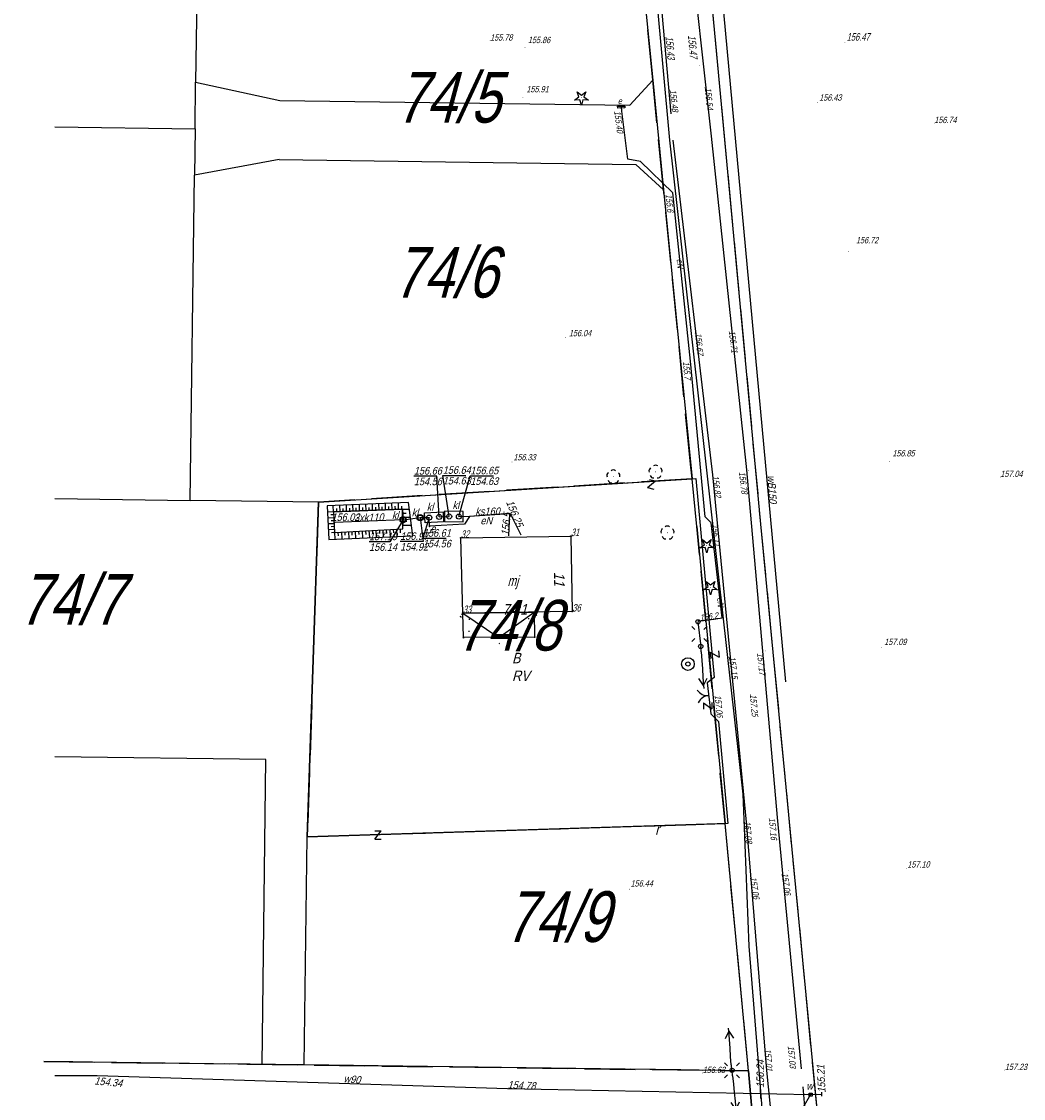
# Model space of a CAD drawing. Header units: metres. Extents: x 6582395 to 6583921, y 5752654 to 5753685.
# Tile 13 of 42: x 6582997 to 6583116, y 5753026 to 5753154. Entities that reach past the tile are written whole.
import ezdxf
from ezdxf.enums import TextEntityAlignment as Align

# ---------------------------------------------------------------- set-up
doc = ezdxf.new("R2010")
doc.units = ezdxf.units.M
doc.header["$LTSCALE"] = 2
for name, pattern in [('1.0_0.5', [38.1, 25.4, -12.7]), ('823-500', [44.45, 31.75, -12.7]), ('egbw09_500', [12.7, 0, -12.7]), ('GESTRICHELT', [4, 3, -1]), ('sm05_500', [25.4, 12.7, -12.7])]:
    doc.linetypes.add(name, pattern=pattern)
for name, color, linetype in [('209-Opis konturu klasyfikacyjnego', 7, 'Continuous'), ('210-Oznaczenie użytku', 7, 'Continuous'), ('211-Nr działki', 7, 'Continuous'), ('217-Granica konturu klasyfikcyjnego', 7, 'Continuous'), ('218-Granica użytku', 7, 'Continuous'), ('219-Linia granicy', 7, 'Continuous'), ('238-Punkt adresowy', 7, 'Continuous'), ('312-Budynek (powierzchnia)', 7, 'Continuous'), ('312-Numer ewidencyjny budynku', 7, 'Continuous'), ('312-Numer ewidencyjny budynku-Atr124', 7, 'Continuous'), ('368-Ruina etykieta', 7, 'Continuous'), ('403-Punkt określonej wysokości', 7, 'Continuous'), ('403-Punkt określonej wysokości-Atr2', 7, 'Continuous'), ('420-Krawędź jezdni', 7, 'Continuous'), ('506-Właz okrągły-SK', 7, 'Continuous'), ('507-Zasuwa liniowa-SW', 7, 'Continuous'), ('581-Atrybuty opisowe-SWPOD', 7, 'Continuous'), ('581-Oś przewodu-SWPOD', 7, 'Continuous'), ('582-Atrybuty opisowe-SKPOD', 7, 'Continuous'), ('582-Oś przewodu-SKPOD', 7, 'Continuous'), ('585-Atrybuty opisowe-SEPOD', 7, 'Continuous'), ('585-Oś przewodu-SEPOD', 7, 'Continuous'), ('586-Oś przewodu-STPOD', 7, 'Continuous'), ('602-Komora podziemna-SKPOD', 7, 'Continuous'), ('701-Punkt zmiany cechy-SW', 7, 'Continuous'), ('722-Komora podziemna symb.-SKPOD', 7, 'Continuous'), ('820-Skarpa nieumocniona', 7, 'Continuous'), ('823-Szczyt skarpy nieumocninej', 7, 'Continuous'), ('902-Ogrodzenie trwałe symb.', 7, 'Continuous'), ('905-Brama w ogrodzeniu', 7, 'Continuous'), ('991-Przehaczenie', 7, 'Continuous'), ('Armatura niezidentyfikowana-SE', 7, 'Continuous'), ('Armatura niezidentyfikowana-SK', 7, 'Continuous'), ('drzewo iglaste (punkt)', 7, 'Continuous'), ('drzewo liściaste (punkt)', 7, 'Continuous'), ('latarnia (punkt)', 7, 'Continuous'), ('latarnia na słupie lub maszcie (punkt)', 7, 'Continuous'), ('Opis i rzędna armatury niezident.-SE', 7, 'Continuous'), ('Opis i rzędna armatury niezident.-SK', 7, 'Continuous'), ('Opis i rzędna armatury niezident.-ST', 7, 'Continuous'), ('Opis i rzędna armatury niezident.-SW', 7, 'Continuous'), ('przewód elektroenergetyczny (linia)', 7, 'Continuous'), ('przewód elektroenergetyczny (linia)-Atr1', 7, 'Continuous'), ('przewód elektroenergetyczny niskiego napięcia (linia) - symbol', 7, 'Continuous'), ('przewód telekomunikacyjny (linia)', 7, 'Continuous'), ('Punkt budynku', 7, 'Continuous'), ('Punkt budynku-Atr103', 7, 'Continuous'), ('punkt o określonej wysokości (sieć elektroenergetyczna)', 7, 'Continuous'), ('punkt o określonej wysokości (sieć elektroenergetyczna)-Atr3', 7, 'Continuous'), ('punkt wysokościowy sztuczny', 7, 'Continuous'), ('punkt wysokościowy sztuczny-Atr2', 7, 'Continuous'), ('studnia (punkt)', 7, 'Continuous'), ('szafa elektroenergetyczna (powierzchnia)', 7, 'Continuous'), ('szafa elektroenergetyczna (powierzchnia)-Atr17', 7, 'Continuous'), ('słup łączony (linia)', 7, 'Continuous'), ('słup łączony (linia) - symbol', 7, 'Continuous'), ('wiatrołap (powierzchnia)', 7, 'Continuous')]:
    doc.layers.add(name, color=color, linetype=linetype)
doc.styles.add('STIL4', font='txt')
doc.linetypes.add('902-500', pattern='A,95.25,0,[2,014 Plan fotowoltaika Florentynow Mariampol zal 1.shx,S=0.058796,R=0,X=0,Y=0],95.25', length=190.5)

# ---------------------------------------------------------------- blocks, each defined once
blk = doc.blocks.new('PUNKTBUD')
blk.add_circle((0, 0), 0.045)
blk = doc.blocks.new('*U2', base_point=(6583049.26, 5753080.68))
at = {"layer": 'wiatrołap (powierzchnia)'}
for p, q in [((6583049.26, 5753083.58), (6583057.71, 5753083.7)), ((6583049.32, 5753080.68), (6583049.26, 5753083.58)), ((6583057.71, 5753083.7), (6583057.75, 5753080.74)), ((6583057.75, 5753080.74), (6583049.32, 5753080.68))]:
    blk.add_line(p, q, dxfattribs=at)
at = {"layer": 'wiatrołap (powierzchnia)', "linetype": 'egbw09_500'}
for p, q in [((6583049.983889, 5753082.880926), (6583057.012898, 5753082.983102)), ((6583050.007258, 5753081.386914), (6583049.983889, 5753082.880926)), ((6583057.012898, 5753082.983102), (6583057.031074, 5753081.444037)), ((6583057.031074, 5753081.444037), (6583050.007258, 5753081.386914))]:
    blk.add_line(p, q, dxfattribs=at)
blk = doc.blocks.new('*U3', base_point=(6583048.9815, 5753079.970064))
at = {"layer": 'wiatrołap (powierzchnia)', "linetype": 'egbw09_500'}
for p, q in [((6583048.9815, 5753083.1645), (6583049.12075, 5753083.37225)), ((6583053.551552, 5753079.970064), (6583058.0015, 5753083.2935)), ((6583058.0015, 5753083.2935), (6583057.85575, 5753083.49675)), ((6583048.9815, 5753083.1645), (6583053.551552, 5753079.970064))]:
    blk.add_line(p, q, dxfattribs=at)
at = {"layer": 'wiatrołap (powierzchnia)'}
for p, q in [((6583049.26, 5753083.58), (6583049.12075, 5753083.37225)), ((6583049.26, 5753083.58), (6583053.54, 5753080.71)), ((6583053.54, 5753080.71), (6583057.71, 5753083.7)), ((6583057.71, 5753083.7), (6583057.85575, 5753083.49675))]:
    blk.add_line(p, q, dxfattribs=at)
blk = doc.blocks.new('501')
at = {"linetype": 'Continuous'}
blk.add_hatch(color=7, dxfattribs=at).paths.add_polyline_path([(0.12, 0, -1), (-0.12, 0, -1)], flags=16)
blk = doc.blocks.new('991')
at = {"color": 7, "linetype": 'Continuous'}
for p, q in [((-0.375, 0.5), (0.375, 0.5)), ((-0.375, -0.5), (0.375, 0.5)), ((-0.375, -0.5), (0.375, -0.5))]:
    blk.add_line(p, q, dxfattribs=at)
blk = doc.blocks.new('721')
at = {"color": 7, "linetype": 'Continuous'}
blk.add_circle((0, 0), 0.375, dxfattribs=at)
blk = doc.blocks.new('506')
at = {"color": 7, "linetype": 'Continuous'}
blk.add_circle((0, 0), 0.3, dxfattribs=at)
blk = doc.blocks.new('PW02')
at = {"linetype": 'Continuous'}
blk.add_hatch(color=256, dxfattribs=at).paths.add_polyline_path([(0.045, 0, -1), (-0.045, 0, -1)], flags=16)
blk = doc.blocks.new('OP011')
at = {"linetype": 'Continuous'}
blk.add_hatch(color=256, dxfattribs=at).paths.add_polyline_path([(0.05, 0, -1), (-0.05, 0, -1)], flags=16)
for p, q in [((-0.828, -0.268), (-0.283, 0.093)), ((-0.283, 0.093), (-0.512, 0.706)), ((-0.512, 0.706), (0, 0.299)), ((0, 0.299), (0.512, 0.706)), ((0.512, 0.706), (0.283, 0.093)), ((0.283, 0.093), (0.828, -0.268)), ((-0.175, -0.24), (-0.828, -0.268)), ((0, -0.87), (-0.175, -0.24)), ((0.175, -0.24), (0, -0.87)), ((0.828, -0.268), (0.175, -0.24))]:
    blk.add_line(p, q, dxfattribs=at)
blk = doc.blocks.new('OP021')
at = {"linetype": 'Continuous'}
blk.add_hatch(color=256, dxfattribs=at).paths.add_polyline_path([(0.05, 0, -1), (-0.05, 0, -1)], flags=16)
for centre, start, end in [((-0.38, 0.124), 121.308, 202.548), ((0, 0.4), 49.272, 130.728), ((0.38, 0.124), 337.452, 58.692), ((-0.235, -0.324), 193.221, 274.871), ((0.235, -0.324), 265.129, 346.779)]:
    blk.add_arc(centre, 0.4, start, end, dxfattribs=at)
blk = doc.blocks.new('PW01')
at = {"linetype": 'Continuous'}
blk.add_hatch(color=256, dxfattribs=at).paths.add_polyline_path([(0.045, 0, -1), (-0.045, 0, -1)], flags=16)
blk = doc.blocks.new('801')
at = {"linetype": 'Continuous'}
blk.add_hatch(color=7, dxfattribs=at).paths.add_polyline_path([(0.045, 0, -1), (-0.045, 0, -1)], flags=16)
blk = doc.blocks.new('US13')
at = {"linetype": 'Continuous'}
for radius in [0.75, 0.25]:
    blk.add_circle((0, 0), radius, dxfattribs=at)
blk = doc.blocks.new('SM011')
at = {"linetype": 'Continuous'}
for p, q in [((-0.53, 0.531), (-0.883, 0.884)), ((0.531, 0.531), (0.884, 0.884)), ((-0.53, -0.53), (-0.883, -0.883)), ((0.531, -0.53), (0.884, -0.883))]:
    blk.add_line(p, q, dxfattribs=at)
blk = doc.blocks.new('905')
at = {"color": 7, "linetype": 'Continuous'}
for centre, start, end in [((-1.5, 0), 0, 60), ((1.5, 0), 120, 180)]:
    blk.add_arc(centre, 1.5, start, end, dxfattribs=at)
blk = doc.blocks.new('SM01')
at = {"linetype": 'Continuous'}
for p, q in [((-0.53, 0.531), (-0.883, 0.884)), ((0.531, 0.531), (0.884, 0.884)), ((-0.53, -0.53), (-0.883, -0.883)), ((0.531, -0.53), (0.884, -0.883))]:
    blk.add_line(p, q, dxfattribs=at)
blk.add_circle((0, 0), 0.25, dxfattribs=at)
blk = doc.blocks.new('507')
at = {"color": 7, "linetype": 'Continuous'}
blk.add_lwpolyline([(-0.175, 0.175), (0.175, 0.175), (0.175, -0.175), (-0.175, -0.175)], close=True, dxfattribs=at)
blk = doc.blocks.new('701')
at = {"linetype": 'Continuous'}
blk.add_line((0, -0.25), (0, 0.25), dxfattribs=at)
blk = doc.blocks.new('SM05')
at = {"linetype": 'Continuous'}
blk.add_circle((0, 0), 0.25, dxfattribs=at)
blk = doc.blocks.new('PE04')
at = {"linetype": 'Continuous'}
for p, q in [((0.65, 0), (0, 0)), ((0.65, 0), (1.65, 0)), ((1.65, 0), (2.65, 0)), ((2.65, 0), (3.65, 0)), ((3.65, 0), (4.65, 0)), ((4.65, 0), (3.784, 0.5)), ((4.65, 0), (3.784, -0.5)), ((4.65, 0), (5, 0))]:
    blk.add_line(p, q, dxfattribs=at)

msp = doc.modelspace()

# ---------------------------------------------------------------- linework, layer by layer
at = {"layer": '217-Granica konturu klasyfikcyjnego', "color": 3, "linetype": 'GESTRICHELT'}
for p, q in [((6583071.75, 5753146.68), (6583068.13, 5753183.24)), ((6583076.15, 5753183.34), (6583084.5, 5753094.1)), ((6583073.02, 5753133.69), (6583071.75, 5753146.68)), ((6583076.22, 5753101.22), (6583073.02, 5753133.69)), ((6583076.39, 5753099.5), (6583076.22, 5753101.22)), ((6583076.39, 5753099.5), (6583032.17, 5753096.74)), ((6583076.95, 5753093.86), (6583076.39, 5753099.5)), ((6583032.17, 5753096.74), (6583030.85, 5753057.1)), ((6583080.3, 5753058.68), (6583076.95, 5753093.86)), ((6583084.5, 5753094.1), (6583093.53, 5753000.12)), ((6583030.85, 5753057.1), (6583080.3, 5753058.68)), ((6583080.86, 5753052.75), (6583080.3, 5753058.68)), ((6583083.08, 5753029.38), (6583080.86, 5753052.75)), ((6582999.68, 5753030.49), (6583083.08, 5753029.38))]:
    msp.add_line(p, q, dxfattribs=at)
at = {"layer": '218-Granica użytku', "color": 3, "linetype": 'GESTRICHELT'}
for p, q in [((6583071.75, 5753146.68), (6583068.13, 5753183.24)), ((6583076.15, 5753183.34), (6583084.5, 5753094.1)), ((6583073.02, 5753133.69), (6583071.75, 5753146.68)), ((6583076.22, 5753101.22), (6583073.02, 5753133.69)), ((6583076.39, 5753099.5), (6583076.22, 5753101.22)), ((6583076.39, 5753099.5), (6583032.17, 5753096.74)), ((6583076.95, 5753093.86), (6583076.39, 5753099.5)), ((6583032.17, 5753096.74), (6583030.85, 5753057.1)), ((6583080.3, 5753058.68), (6583076.95, 5753093.86)), ((6583084.5, 5753094.1), (6583093.53, 5753000.12)), ((6583030.85, 5753057.1), (6583080.3, 5753058.68)), ((6583080.86, 5753052.75), (6583080.3, 5753058.68)), ((6583083.08, 5753029.38), (6583080.86, 5753052.75)), ((6583083.08, 5753029.38), (6582999.68, 5753030.49)), ((6583083.49, 5753024.4), (6583083.08, 5753029.38))]:
    msp.add_line(p, q, dxfattribs=at)
at = {"layer": '219-Linia granicy', "color": 7, "linetype": 'Continuous'}
for p, q in [((6583018.13, 5753183.9), (6583017.63, 5753146.44)), ((6583068.13, 5753183.24), (6583071.75, 5753146.68)), ((6583076.15, 5753183.34), (6583084.5, 5753094.1)), ((6583017.56, 5753140.94), (6583017.63, 5753146.44)), ((6583017.63, 5753146.44), (6583027.61, 5753144.3)), ((6583071.75, 5753146.68), (6583069.04, 5753143.72)), ((6583071.75, 5753146.68), (6583073.02, 5753133.69)), ((6583027.61, 5753144.3), (6583069.04, 5753143.72)), ((6583000.95, 5753141.16), (6583017.56, 5753140.94)), ((6583017.56, 5753140.94), (6583017.48, 5753135.43)), ((6583027.51, 5753137.3), (6583017.48, 5753135.43)), ((6583027.51, 5753137.3), (6583069.73, 5753136.72)), ((6583073.02, 5753133.69), (6583069.73, 5753136.72)), ((6583016.97, 5753096.94), (6583017.48, 5753135.43)), ((6583073.02, 5753133.69), (6583076.39, 5753099.5)), ((6583032.17, 5753096.74), (6583076.39, 5753099.5)), ((6583076.95, 5753093.86), (6583076.39, 5753099.5)), ((6583000.95, 5753097.16), (6583016.97, 5753096.94)), ((6583032.17, 5753096.74), (6583016.97, 5753096.94)), ((6583032.17, 5753096.74), (6583030.85, 5753057.1)), ((6583076.95, 5753093.86), (6583080.3, 5753058.68)), ((6583084.5, 5753094.1), (6583093.53, 5753000.12)), ((6583025.96, 5753066.24), (6583000.95, 5753066.57)), ((6583025.49, 5753030.15), (6583025.96, 5753066.24)), ((6583030.85, 5753057.1), (6583080.3, 5753058.68)), ((6583083.08, 5753029.38), (6583080.3, 5753058.68)), ((6583030.49, 5753030.08), (6583030.85, 5753057.1)), ((6583025.49, 5753030.15), (6582999.68, 5753030.49)), ((6583030.49, 5753030.08), (6583025.49, 5753030.15)), ((6583083.08, 5753029.38), (6583030.49, 5753030.08)), ((6583083.08, 5753029.38), (6583083.49, 5753024.4))]:
    msp.add_line(p, q, dxfattribs=at)
at = {"layer": '312-Budynek (powierzchnia)', "color": 7, "linetype": 'Continuous'}
for p, q in [((6583049.02, 5753092.49), (6583062.04, 5753092.7)), ((6583049.26, 5753083.58), (6583049.02, 5753092.49)), ((6583062.04, 5753092.7), (6583062.21, 5753083.77)), ((6583062.21, 5753083.77), (6583049.26, 5753083.58))]:
    msp.add_line(p, q, dxfattribs=at)
at = {"layer": '420-Krawędź jezdni', "color": 7, "linetype": '1.0_0.5'}
for points in [[(6583052.61, 5753376.41), (6583054.95, 5753355.49), (6583058.32, 5753321.15), (6583060.99, 5753286.92), (6583063.36, 5753259.97), (6583065.36, 5753237.55), (6583067.36, 5753216.12), (6583069.46, 5753193.3), (6583074.13, 5753139.59), (6583078.81, 5753099.98), (6583082.8, 5753058.82), (6583085.22, 5753029.41), (6583090.51, 5752976.47), (6583094.43, 5752924.48), (6583102.94, 5752827.03), (6583103.6, 5752824.18), (6583106.56, 5752807.32), (6583108.67, 5752790.61)], [(6583110.31, 5752807.5), (6583107.43, 5752825.1), (6583107.28, 5752826.98), (6583098.24, 5752924.9), (6583094, 5752976.88), (6583089.34, 5753029.63), (6583086.49, 5753059.37), (6583082.86, 5753100.57), (6583078.69, 5753140.08), (6583075.2, 5753171.76)]]:
    msp.add_lwpolyline(points, dxfattribs=at)
at = {"layer": '581-Oś przewodu-SWPOD', "color": 5, "linetype": 'Continuous'}
for p, q in [((6583000.95, 5753028.85), (6583005.97, 5753028.82)), ((6583005.97, 5753028.82), (6583054.54, 5753027.3)), ((6583054.54, 5753027.3), (6583090.42, 5753026.58)), ((6583090.42, 5753026.58), (6583091.75, 5753026.63))]:
    msp.add_line(p, q, dxfattribs=at)
msp.add_lwpolyline([(6583087.51, 5753075.46), (6583079.57, 5753161.18), (6583066.67, 5753317.25)], dxfattribs=at)
at = {"layer": '582-Oś przewodu-SKPOD', "color": 32, "linetype": 'Continuous'}
for p, q in [((6583033.97, 5753095.57), (6583042.13, 5753095.88)), ((6583042.13, 5753095.88), (6583042.18, 5753094.65)), ((6583042.18, 5753094.65), (6583044.21, 5753094.89)), ((6583044.21, 5753094.89), (6583045.28, 5753094.9)), ((6583046.46, 5753094.97), (6583047.64, 5753095.03)), ((6583048.79, 5753095.02), (6583050.03, 5753095.07)), ((6583050.03, 5753095.07), (6583054.86, 5753095.39)), ((6583054.86, 5753095.39), (6583056.13, 5753092.85)), ((6583042.18, 5753094.65), (6583034.05, 5753094.31)), ((6583034.07, 5753093.12), (6583042.15, 5753093.57)), ((6583042.15, 5753093.57), (6583042.18, 5753094.65))]:
    msp.add_line(p, q, dxfattribs=at)
at = {"layer": '585-Oś przewodu-SEPOD', "color": 1, "linetype": 'Continuous'}
for p, q in [((6583045.28, 5753094.88), (6583044.21, 5753094.86)), ((6583045.32, 5753093.87), (6583045.28, 5753094.88)), ((6583050.04, 5753095.04), (6583049.44, 5753094.13)), ((6583054.84, 5753095.37), (6583050.04, 5753095.04)), ((6583054.69, 5753092.72), (6583054.84, 5753095.37)), ((6583049.44, 5753094.13), (6583045.32, 5753093.87))]:
    msp.add_line(p, q, dxfattribs=at)
at = {"layer": '586-Oś przewodu-STPOD', "color": 30, "linetype": 'Continuous'}
msp.add_line((6583084.47, 5753027.46), (6583084.49, 5753026.13), dxfattribs=at)
at = {"layer": '602-Komora podziemna-SKPOD', "color": 32, "linetype": '1.0_0.5'}
for p, q in [((6583044.73, 5753095.47), (6583046.92, 5753095.59)), ((6583044.8, 5753094.27), (6583044.73, 5753095.47)), ((6583046.92, 5753095.59), (6583046.99, 5753094.4)), ((6583047.1, 5753095.64), (6583047.08, 5753094.44)), ((6583049.3, 5753095.61), (6583047.1, 5753095.64)), ((6583049.28, 5753094.41), (6583049.3, 5753095.61)), ((6583046.99, 5753094.4), (6583044.8, 5753094.27)), ((6583047.08, 5753094.44), (6583049.28, 5753094.41))]:
    msp.add_line(p, q, dxfattribs=at)
at = {"layer": '820-Skarpa nieumocniona', "color": 7, "linetype": 'Continuous'}
for p, q in [((6583033.97, 5753095.57), (6583033.93, 5753096.31)), ((6583034.73, 5753095.61), (6583034.7, 5753096.34)), ((6583035.11, 5753095.61), (6583035.11, 5753095.99)), ((6583035.5, 5753095.63), (6583035.47, 5753096.38)), ((6583035.88, 5753095.64), (6583035.88, 5753096.02)), ((6583036.27, 5753095.66), (6583036.24, 5753096.42)), ((6583036.65, 5753095.68), (6583036.65, 5753096.06)), ((6583037.04, 5753095.68), (6583037.01, 5753096.45)), ((6583037.42, 5753095.7), (6583037.42, 5753096.09)), ((6583037.81, 5753095.71), (6583037.78, 5753096.48)), ((6583038.19, 5753095.73), (6583038.19, 5753096.11)), ((6583038.58, 5753095.75), (6583038.55, 5753096.52)), ((6583038.96, 5753095.76), (6583038.96, 5753096.14)), ((6583039.35, 5753095.77), (6583039.32, 5753096.55)), ((6583039.73, 5753095.79), (6583039.73, 5753096.18)), ((6583040.12, 5753095.8), (6583040.09, 5753096.58)), ((6583040.5, 5753095.82), (6583040.49, 5753096.21)), ((6583040.89, 5753095.83), (6583040.86, 5753096.62)), ((6583041.27, 5753095.84), (6583041.26, 5753096.24)), ((6583041.66, 5753095.86), (6583041.63, 5753096.66)), ((6583042.04, 5753095.87), (6583042.03, 5753096.27)), ((6583033.97, 5753095.57), (6583033.26, 5753095.54)), ((6583033.99, 5753094.87), (6583033.29, 5753094.84)), ((6583033.98, 5753095.22), (6583033.63, 5753095.21)), ((6583034.34, 5753095.59), (6583034.34, 5753095.96)), ((6583042.13, 5753095.88), (6583042.92, 5753095.88)), ((6583042.13, 5753095.42), (6583042.54, 5753095.41)), ((6583042.14, 5753094.95), (6583043.04, 5753094.95)), ((6583034.02, 5753094.17), (6583033.32, 5753094.15)), ((6583034.05, 5753093.48), (6583033.35, 5753093.45)), ((6583034.01, 5753094.52), (6583033.66, 5753094.51)), ((6583034.04, 5753093.83), (6583033.69, 5753093.81)), ((6583039.79, 5753093.44), (6583039.84, 5753092.6)), ((6583040.19, 5753093.45), (6583040.22, 5753093.03)), ((6583040.6, 5753093.48), (6583040.65, 5753092.63)), ((6583041.01, 5753093.5), (6583041.04, 5753093.08)), ((6583041.42, 5753093.52), (6583041.46, 5753092.68)), ((6583041.83, 5753093.55), (6583041.86, 5753093.11)), ((6583042.14, 5753094.49), (6583042.63, 5753094.49)), ((6583042.15, 5753094.02), (6583043.16, 5753094.02)), ((6583034.07, 5753093.13), (6583033.72, 5753093.11)), ((6583034.07, 5753093.12), (6583034.11, 5753092.35)), ((6583034.48, 5753093.14), (6583034.49, 5753092.75)), ((6583034.89, 5753093.16), (6583034.93, 5753092.38)), ((6583035.3, 5753093.19), (6583035.31, 5753092.8)), ((6583035.71, 5753093.2), (6583035.75, 5753092.42)), ((6583036.11, 5753093.23), (6583036.13, 5753092.83)), ((6583036.52, 5753093.25), (6583036.56, 5753092.46)), ((6583036.92, 5753093.28), (6583036.95, 5753092.88)), ((6583037.33, 5753093.29), (6583037.38, 5753092.49)), ((6583037.74, 5753093.32), (6583037.77, 5753092.91)), ((6583038.15, 5753093.35), (6583038.2, 5753092.53)), ((6583038.56, 5753093.36), (6583038.58, 5753092.96)), ((6583038.97, 5753093.39), (6583039.02, 5753092.56)), ((6583039.38, 5753093.41), (6583039.4, 5753093))]:
    msp.add_line(p, q, dxfattribs=at)
at = {"layer": '823-Szczyt skarpy nieumocninej', "color": 7, "linetype": '823-500'}
for p, q in [((6583042.81, 5753096.7), (6583033.22, 5753096.28)), ((6583033.22, 5753096.28), (6583033.41, 5753092.32)), ((6583043.33, 5753092.75), (6583042.81, 5753096.7)), ((6583042.13, 5753095.88), (6583033.97, 5753095.57)), ((6583033.97, 5753095.57), (6583034.07, 5753093.12)), ((6583042.15, 5753093.57), (6583042.13, 5753095.88)), ((6583034.07, 5753093.12), (6583042.15, 5753093.57)), ((6583033.41, 5753092.32), (6583043.33, 5753092.75))]:
    msp.add_line(p, q, dxfattribs=at)
at = {"layer": '902-Ogrodzenie trwałe symb.', "color": 7, "linetype": '902-500'}
for p, q in [((6583032.17, 5753096.74), (6583076.83, 5753099.53)), ((6583076.83, 5753099.53), (6583079.02, 5753075.95)), ((6583030.85, 5753057.1), (6583032.17, 5753096.74)), ((6583079.02, 5753075.95), (6583078.18, 5753075.34)), ((6583078.18, 5753075.34), (6583078.63, 5753071.67)), ((6583078.63, 5753071.67), (6583079.51, 5753070.75)), ((6583079.51, 5753070.75), (6583080.63, 5753058.68)), ((6583080.63, 5753058.68), (6583030.85, 5753057.1))]:
    msp.add_line(p, q, dxfattribs=at)
at = {"layer": 'Opis i rzędna armatury niezident.-SK', "linetype": 'Continuous'}
for points in [[(6583047.64, 5753095.03), (6583046.88, 5753099.9), (6583049.62, 5753099.9)], [(6583048.79, 5753095.02), (6583050.14, 5753099.84), (6583052.88, 5753099.84)], [(6583046.46, 5753094.97), (6583046.2, 5753099.81), (6583043.46, 5753099.81)], [(6583044.21, 5753094.89), (6583044.58, 5753092.07), (6583041.84, 5753092.07)], [(6583045.28, 5753094.9), (6583044.53, 5753092.45), (6583047.27, 5753092.45)], [(6583042.18, 5753094.65), (6583040.62, 5753092.04), (6583038.16, 5753092.04)]]:
    msp.add_lwpolyline(points, dxfattribs=at)
at = {"layer": 'Opis i rzędna armatury niezident.-SW', "linetype": 'Continuous'}
msp.add_lwpolyline([(6583090.42, 5753026.58), (6583089.5, 5753025.02), (6583087.01, 5753025.02)], dxfattribs=at)
at = {"layer": 'przewód elektroenergetyczny (linia)', "color": 1, "linetype": 'Continuous'}
msp.add_lwpolyline([(6583077.11, 5753082.63), (6583078.96, 5753082.87), (6583079.96, 5753083.02), (6583078.67, 5753094.27), (6583077.93, 5753095), (6583076.19, 5753113.42), (6583074.12, 5753133.35), (6583070.3, 5753137.07), (6583068.8, 5753137.36), (6583068.07, 5753143.04), (6583068.04, 5753143.53)], dxfattribs=at)
at = {"layer": 'przewód telekomunikacyjny (linia)', "color": 30, "linetype": 'Continuous'}
msp.add_lwpolyline([(6583085.54, 5753014.19), (6583083.15, 5753044.14), (6583082.44, 5753062.15), (6583073.77, 5753139.61), (6583069.85, 5753182.43), (6583062.16, 5753276.97), (6583059.57, 5753300.57), (6583056.64, 5753317.05), (6583051.57, 5753365), (6583048.1, 5753441.14), (6583045.26, 5753477.44), (6583043.09, 5753490.95), (6583038.47, 5753530.67), (6583034.68, 5753562.68), (6583032.56, 5753600.02), (6583027.78, 5753654.79), (6583026.99, 5753662.13)], dxfattribs=at)
at = {"layer": 'szafa elektroenergetyczna (powierzchnia)', "color": 7, "linetype": 'Continuous'}
msp.add_lwpolyline([(6583067.59, 5753143.38), (6583067.58, 5753143.61), (6583068.42, 5753143.63), (6583068.43, 5753143.4)], close=True, dxfattribs=at)
at = {"layer": 'słup łączony (linia)', "color": 7, "linetype": 'sm05_500'}
msp.add_line((6583077.09, 5753082.56), (6583077.42, 5753079.64), dxfattribs=at)

# ---------------------------------------------------------------- block references
at = {"layer": '403-Punkt określonej wysokości', "xscale": 0.9999999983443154, "yscale": 0.9999999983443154}
for p in [(6583094.48, 5753151.17), (6583077.24, 5753148.4), (6583073.46, 5753148.18)]:
    msp.add_blockref('801', p, dxfattribs=at)
at = {"layer": '506-Właz okrągły-SK', "xscale": 0.9999999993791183, "yscale": 0.9999999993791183}
for p in [(6583042.18, 5753094.65), (6583044.21, 5753094.89), (6583045.28, 5753094.9), (6583046.46, 5753094.97), (6583047.64, 5753095.03), (6583048.79, 5753095.02)]:
    msp.add_blockref('506', p, dxfattribs=at)
at = {"layer": '507-Zasuwa liniowa-SW', "xscale": 0.9999999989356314, "yscale": 0.9999999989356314}
msp.add_blockref('507', (6583090.42, 5753026.58), dxfattribs=at)
at = {"layer": '701-Punkt zmiany cechy-SW', "xscale": 1.00000000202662, "yscale": 0.9999999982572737, "rotation": 358.6109999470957}
msp.add_blockref('701', (6583091.75, 5753026.63), dxfattribs=at)
at = {"layer": '722-Komora podziemna symb.-SKPOD'}
for p in [(6583042.18, 5753094.65), (6583044.21, 5753094.89)]:
    msp.add_blockref('721', p, dxfattribs=at)
at = {"layer": '905-Brama w ogrodzeniu', "xscale": 1.000000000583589, "yscale": 1.000000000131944, "rotation": 94.49300003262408}
msp.add_blockref('905', (6583078.37, 5753073.82), dxfattribs=at)
at = {"layer": '991-Przehaczenie'}
for p, xscale, yscale, rotation in [((6583071.6, 5753098.85), 1.000000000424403, 1.000000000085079, 347.582000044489), ((6583079.07, 5753078.67), 0.9999999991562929, 1.000000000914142, 278.0170000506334), ((6583078.24, 5753072.6), 0.999999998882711, 0.9999999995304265, 271.2449999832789), ((6583039.21, 5753057.31), 1.00000000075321, 1.000000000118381, 1.302000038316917)]:
    msp.add_blockref('991', p, dxfattribs=dict(at, xscale=xscale, yscale=yscale, rotation=rotation))
at = {"layer": 'Armatura niezidentyfikowana-SE'}
msp.add_blockref('501', (6583045.32, 5753093.87), dxfattribs=at)
at = {"layer": 'Armatura niezidentyfikowana-SK'}
for p in [(6583033.97, 5753095.57), (6583034.05, 5753094.31), (6583034.07, 5753093.13)]:
    msp.add_blockref('501', p, dxfattribs=at)
at = {"layer": 'drzewo iglaste (punkt)', "xscale": 0.9999999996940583, "yscale": 1.000000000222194}
for p in [(6583063.29, 5753144.61), (6583078.13, 5753091.59), (6583078.59, 5753086.63)]:
    msp.add_blockref('OP011', p, dxfattribs=at)
at = {"layer": 'drzewo liściaste (punkt)', "xscale": 1.000000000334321, "yscale": 1.000000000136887}
for p in [(6583072.07, 5753100.31), (6583067.08, 5753099.74), (6583073.48, 5753093.1)]:
    msp.add_blockref('OP021', p, dxfattribs=at)
at = {"layer": 'latarnia (punkt)', "xscale": 0.9999999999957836, "yscale": 0.9999999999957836}
msp.add_blockref('SM01', (6583081.13, 5753029.44), dxfattribs=at)
at = {"layer": 'latarnia na słupie lub maszcie (punkt)', "xscale": 0.9999999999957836, "yscale": 0.9999999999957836}
msp.add_blockref('SM011', (6583077.26, 5753081.1), dxfattribs=at)
at = {"layer": 'przewód elektroenergetyczny niskiego napięcia (linia) - symbol'}
for p, xscale, yscale, rotation in [((6583077.42, 5753079.64), 1.000000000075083, 0.9999999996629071, 274.170000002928), ((6583081.08, 5753029.44), 1.000000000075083, 0.9999999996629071, 94.17000000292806), ((6583081.13, 5753029.44), 1.000000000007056, 0.9999999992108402, 275.6219999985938)]:
    msp.add_blockref('PE04', p, dxfattribs=dict(at, xscale=xscale, yscale=yscale, rotation=rotation))
at = {"layer": 'Punkt budynku', "xscale": 0.9999999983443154, "yscale": 0.9999999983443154}
for p in [(6583049.02, 5753092.49), (6583062.04, 5753092.7), (6583049.26, 5753083.58), (6583057.71, 5753083.7), (6583062.21, 5753083.77), (6583049.32, 5753080.68), (6583053.54, 5753080.71), (6583057.75, 5753080.74)]:
    msp.add_blockref('PUNKTBUD', p, dxfattribs=at)
at = {"layer": 'punkt o określonej wysokości (sieć elektroenergetyczna)', "xscale": 0.9999999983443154, "yscale": 0.9999999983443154}
for p in [(6583068.07, 5753143.04), (6583074.12, 5753133.35), (6583076.19, 5753113.42), (6583078.67, 5753094.27), (6583077.11, 5753082.63)]:
    msp.add_blockref('PW01', p, dxfattribs=at)
at = {"layer": 'punkt wysokościowy sztuczny', "xscale": 0.9999999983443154, "yscale": 0.9999999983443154}
for p in [(6583052.49, 5753151.38), (6583056.61, 5753150.55), (6583077.9, 5753145.79), (6583056.37, 5753144.68), (6583073.74, 5753145.55), (6583091.26, 5753144.07), (6583105.06, 5753141.61), (6583094.88, 5753126.44), (6583076.75, 5753116.74), (6583081.11, 5753117.36), (6583061.44, 5753116.24), (6583055.09, 5753101.48), (6583099.73, 5753101.51), (6583078.78, 5753099.85), (6583083.06, 5753100.5), (6583112.88, 5753099.71), (6583098.79, 5753079.52), (6583080.72, 5753078.37), (6583085.06, 5753079.12), (6583078.95, 5753073.55), (6583083.28, 5753073.92), (6583086.49, 5753059.37), (6583082.8, 5753058.82), (6583087.81, 5753053.09), (6583101.81, 5753053.33), (6583083.3, 5753052.47), (6583068.99, 5753050.9), (6583077.65, 5753029.12), (6583085.22, 5753029.41), (6583089.34, 5753029.63), (6583113.41, 5753029.48)]:
    msp.add_blockref('PW02', p, dxfattribs=at)
at = {"layer": 'studnia (punkt)'}
msp.add_blockref('US13', (6583075.9, 5753077.56), dxfattribs=at)
at = {"layer": 'słup łączony (linia) - symbol'}
for p in [(6583077.09, 5753082.56), (6583077.42, 5753079.64)]:
    msp.add_blockref('SM05', p, dxfattribs=at)
at = {"layer": 'wiatrołap (powierzchnia)'}
for name, p in [('*U3', (6583048.98, 5753079.97)), ('*U2', (6583049.26, 5753080.68))]:
    msp.add_blockref(name, p, dxfattribs=at)

# ---------------------------------------------------------------- texts
at = {"layer": '209-Opis konturu klasyfikacyjnego', "color": 3, "style": 'STIL4', "oblique": 15, "width": 0.9}
msp.add_text('RV', height=1.25, dxfattribs=at).set_placement((6583055.08, 5753075.54))
at = {"layer": '210-Oznaczenie użytku', "color": 3, "style": 'STIL4', "oblique": 15, "width": 0.9}
msp.add_text('B', height=1.25, dxfattribs=at).set_placement((6583055.08, 5753077.64))
at = {"layer": '211-Nr działki', "color": 7, "style": 'STIL4', "oblique": 15, "width": 0.7875}
for s, p in [('74/5', (6583041.35, 5753141.67)), ('74/6', (6583041.03, 5753120.95)), ('74/7', (6582996.71, 5753082.21)), ('74/8', (6583048.5, 5753079.15)), ('74/9', (6583054.23, 5753044.65))]:
    msp.add_text(s, height=6, dxfattribs=at).set_placement(p)
at = {"layer": '238-Punkt adresowy', "color": 7, "style": 'STIL4', "oblique": 15, "width": 0.9}
msp.add_text('11', height=1.25, rotation=-89.17, dxfattribs=at).set_placement((6583060.05, 5753088.46))
at = {"layer": '312-Numer ewidencyjny budynku', "color": 7, "style": 'STIL4', "oblique": 15, "width": 0.9}
msp.add_text('74;1', height=1.25, dxfattribs=at).set_placement((6583053.95, 5753083.41))
at = {"layer": '312-Numer ewidencyjny budynku-Atr124', "color": 7, "style": 'STIL4', "oblique": 15, "width": 0.72}
msp.add_text('mj', height=1.25, dxfattribs=at).set_placement((6583055.18, 5753086.78), align=Align.CENTER)
at = {"layer": '368-Ruina etykieta', "color": 7, "style": 'STIL4', "oblique": 15, "width": 0.9}
msp.add_text('r', height=1.25, rotation=-0.001, dxfattribs=at).set_placement((6583072.02, 5753057.35))
at = {"layer": '403-Punkt określonej wysokości-Atr2', "color": 7, "style": 'STIL4', "oblique": 15, "width": 0.72}
msp.add_text('156.47', height=0.9, dxfattribs=at).set_placement((6583094.68, 5753151.37))
for s, rotation, p in [('156.43', -84.968, (6583073.24, 5753151.87)), ('156.47', -84.998, (6583075.9, 5753151.99))]:
    msp.add_text(s, height=0.9, rotation=rotation, dxfattribs=at).set_placement(p)
at = {"layer": '581-Atrybuty opisowe-SWPOD', "color": 5, "style": 'STIL4', "oblique": 15, "width": 0.9}
for s, rotation, p in [('wB150', -86.584, (6583085.43, 5753098.23)), ('w90', -5.014, (6583036.11, 5753027.95))]:
    msp.add_text(s, height=0.9, rotation=rotation, dxfattribs=at).set_placement(p, align=Align.CENTER)
at = {"layer": '582-Atrybuty opisowe-SKPOD', "color": 32, "style": 'STIL4', "oblique": 15, "width": 0.9}
for s, rotation, p in [('ks160', 0.329, (6583052.19, 5753095.19)), ('3xk110', 1.009, (6583038.14, 5753094.47))]:
    msp.add_text(s, height=0.9, rotation=rotation, dxfattribs=at).set_placement(p, align=Align.CENTER)
at = {"layer": '585-Atrybuty opisowe-SEPOD', "color": 1, "style": 'STIL4', "oblique": 15, "width": 0.9}
msp.add_text('eN', height=0.9, rotation=-0.687, dxfattribs=at).set_placement((6583052.03, 5753094.09), align=Align.CENTER)
at = {"layer": 'Opis i rzędna armatury niezident.-SE', "color": 1, "style": 'STIL4', "oblique": 15, "width": 0.9}
msp.add_text('156.5', height=0.9, rotation=83.99, dxfattribs=at).set_placement((6583054.69, 5753092.72))
msp.add_text('e', height=0.9, dxfattribs=at).set_placement((6583045.43, 5753093.14))
at = {"layer": 'Opis i rzędna armatury niezident.-SK', "color": 32, "style": 'STIL4', "oblique": 15, "width": 0.9}
for s, p in [('156.66', (6583043.46, 5753099.99)), ('156.64', (6583046.88, 5753100.08)), ('156.65', (6583050.14, 5753100.02)), ('154.56', (6583043.46, 5753098.73)), ('154.63', (6583046.88, 5753098.82)), ('154.63', (6583050.14, 5753098.76)), ('kl', (6583043.21, 5753095.06)), ('kl', (6583044.99, 5753095.71)), ('kl', (6583048.04, 5753095.92)), ('156.02', (6583033.71, 5753094.5)), ('kl', (6583040.87, 5753094.74)), ('156.61', (6583044.53, 5753092.63)), ('157.19', (6583038.16, 5753092.22)), ('156.97', (6583041.84, 5753092.25)), ('154.56', (6583044.53, 5753091.37)), ('156.14', (6583038.16, 5753090.96)), ('154.92', (6583041.84, 5753090.99))]:
    msp.add_text(s, height=0.9, dxfattribs=at).set_placement(p)
msp.add_text('156.25', height=0.9, rotation=-67.452, dxfattribs=at).set_placement((6583055.62, 5753093.69), align=Align.RIGHT)
at = {"layer": 'Opis i rzędna armatury niezident.-ST', "color": 30, "style": 'STIL4', "oblique": 15, "width": 0.9}
msp.add_text('156.24', height=0.9, rotation=90.094, dxfattribs=at).set_placement((6583084.92, 5753027.36))
at = {"layer": 'Opis i rzędna armatury niezident.-SW', "color": 5, "style": 'STIL4', "oblique": 15, "width": 0.9}
for s, rotation, p in [('155.21', 92.64, (6583092.2, 5753026.8)), ('154.34', -5.481, (6583005.62, 5753027.78)), ('154.78', -2.677, (6583054.54, 5753027.3))]:
    msp.add_text(s, height=0.9, rotation=rotation, dxfattribs=at).set_placement(p)
msp.add_text('w', height=0.9, dxfattribs=at).set_placement((6583089.91, 5753027.14))
at = {"layer": 'przewód elektroenergetyczny (linia)-Atr1', "color": 1, "style": 'STIL4', "oblique": 15, "width": 0.72}
for rotation, p in [(-84.07, (6583074.56, 5753125.51)), (-83.459, (6583079.31, 5753085.4))]:
    msp.add_text('eN', height=0.75, rotation=rotation, dxfattribs=at).set_placement(p)
at = {"layer": 'Punkt budynku-Atr103', "color": 5, "style": 'STIL4', "oblique": 15, "width": 0.72}
for s, p in [('31', (6583062.04, 5753092.7)), ('32', (6583049.02, 5753092.49)), ('36', (6583062.21, 5753083.77)), ('33', (6583049.26, 5753083.58))]:
    msp.add_text(s, height=0.9, dxfattribs=at).set_placement(p)
at = {"layer": 'punkt o określonej wysokości (sieć elektroenergetyczna)-Atr3', "color": 1, "style": 'STIL4', "oblique": 15, "width": 0.72}
for s, rotation, p in [('155.40', -82.677, (6583067.17, 5753143.03)), ('155.6', -84.07, (6583073.24, 5753133.18)), ('155.7', -84.604, (6583075.3, 5753113.37)), ('156.11', -83.459, (6583078.69, 5753094.1)), ('156.2', 7.391, (6583077.36, 5753082.66))]:
    msp.add_text(s, height=0.75, rotation=rotation, dxfattribs=at).set_placement(p)
at = {"layer": 'punkt wysokościowy sztuczny-Atr2', "color": 7, "style": 'STIL4', "oblique": 15, "width": 0.72}
for s, p in [('155.78', (6583052.49, 5753151.38)), ('155.86', (6583056.96, 5753151.08)), ('155.91', (6583056.78, 5753145.26)), ('156.43', (6583091.44, 5753144.27)), ('156.74', (6583105.06, 5753141.61)), ('156.72', (6583095.79, 5753127.37)), ('156.04', (6583061.81, 5753116.37)), ('156.33', (6583055.24, 5753101.67)), ('156.85', (6583100.1, 5753102.14)), ('157.04', (6583112.88, 5753099.71)), ('157.09', (6583099.13, 5753079.81)), ('157.10', (6583101.87, 5753053.46)), ('156.44', (6583069.11, 5753051.21)), ('156.63', (6583077.65, 5753029.12)), ('157.23', (6583113.41, 5753029.48))]:
    msp.add_text(s, height=0.75, dxfattribs=at).set_placement(p)
for s, rotation, p in [('156.54', -84.376, (6583077.9, 5753145.79)), ('156.48', -83.66, (6583073.74, 5753145.55)), ('156.67', -84.726, (6583076.75, 5753116.74)), ('156.71', -82.632, (6583080.73, 5753117)), ('156.82', -82.924, (6583078.78, 5753099.85)), ('156.78', -83.089, (6583081.93, 5753100.3)), ('157.15', -82.875, (6583080.75, 5753078.41)), ('157.17', -83.885, (6583084.08, 5753078.85)), ('157.06', -84.463, (6583079.06, 5753073.86)), ('157.25', -84.965, (6583083.24, 5753073.96)), ('157.16', -84.526, (6583085.47, 5753059.34)), ('157.08', -85.297, (6583082.55, 5753058.94)), ('157.06', -81.87, (6583086.98, 5753052.78)), ('157.06', -80.943, (6583083.24, 5753052.3)), ('157.03', -84.526, (6583087.71, 5753032.32)), ('157.01', -85.297, (6583084.97, 5753031.98))]:
    msp.add_text(s, height=0.75, rotation=rotation, dxfattribs=at).set_placement(p)
at = {"layer": 'szafa elektroenergetyczna (powierzchnia)-Atr17', "color": 7, "style": 'STIL4', "oblique": 15, "width": 0.72}
msp.add_text('e', height=0.75, dxfattribs=at).set_placement((6583067.59, 5753143.86))

doc.saveas('drawing.dxf')
